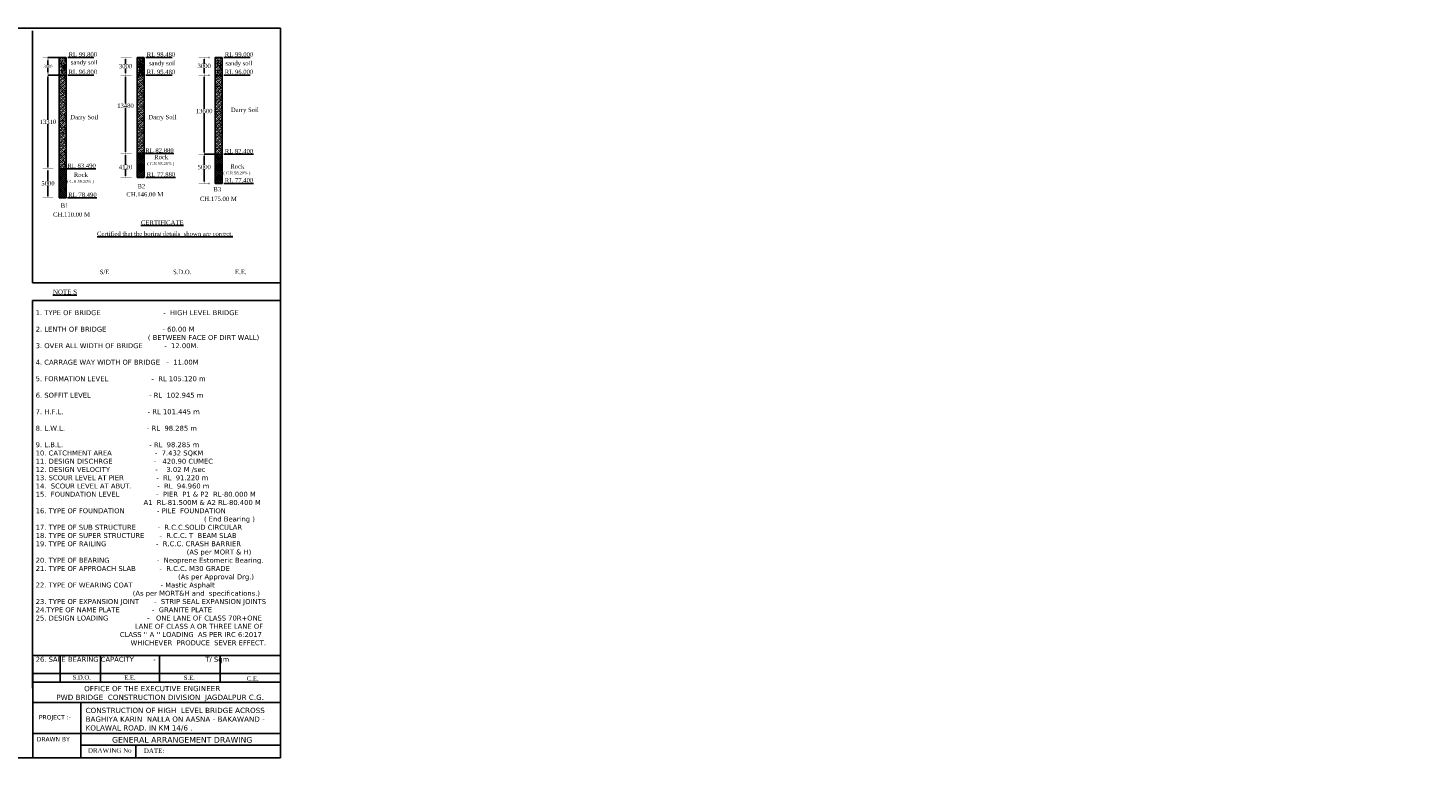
# Model space of a CAD drawing. Header units: millimetres. Extents: x -20950785 to 43207042, y -3207472 to 3168443.
# Tile 20 of 89: x 8095242 to 8335760, y -1181503 to -1056175. Entities that reach past the tile are written whole.
import ezdxf

# ---------------------------------------------------------------- set-up
doc = ezdxf.new("R2010")
doc.units = ezdxf.units.MM
doc.header["$LTSCALE"] = 60
doc.header["$MEASUREMENT"] = 0
doc.linetypes.add('DOT2', pattern=[0.125, 0, -0.125])
doc.styles.add('style1', font='txt.shx', dxfattribs={"height": 1})
doc.dimstyles.get("Standard").update_dxf_attribs({"dimtxt": 400, "dimasz": 215, "dimexe": 0.18, "dimexo": 0.0625, "dimgap": 0.09, "dimtad": 0, "dimtih": 1, "dimtoh": 1, "dimdec": 0, "dimzin": 4, "dimdsep": 46, "dimtxsty": 'Standard', "dimblk": 'OPEN90', "dimcen": 0, "dimadec": 0, "dimazin": 1, "dimtfac": 1, "dimtdec": 0, "dimtix": 1, "dimtofl": 0, "dimtmove": 0, "dimatfit": 3, "dimldrblk": 'OPEN30', "dimfxl": 1, "dimtolj": 1, "dimtzin": 0, "dimarcsym": 0})

# ---------------------------------------------------------------- blocks, each defined once
blk = doc.blocks.new('*D232')
at = {"color": 0, "linetype": 'Continuous', "lineweight": -2, "transparency": 16777216}
for p, q in [((8125506, -1061243), (8125505, -1061243)), ((8125506, -1061543), (8125506, -1062302)), ((8125506, -1063943), (8125506, -1063065)), ((8125506, -1064243), (8125505, -1064243))]:
    blk.add_line(p, q, dxfattribs=at)
for points in [[(8125456, -1061543), (8125556, -1061543), (8125506, -1061243)], [(8125456, -1063943), (8125556, -1063943), (8125506, -1064243)]]:
    blk.add_solid(points, dxfattribs=at)
at = {"layer": 'Defpoints', "color": 0, "linetype": 'Continuous', "lineweight": -2, "transparency": 16777216}
for p in [(8125506, -1061243), (8125506, -1064243), (8125506, -1064243)]:
    blk.add_point(p, dxfattribs=at)
at = {"color": 0, "linetype": 'Continuous', "transparency": 16777216, "insert": (8125506, -1062684), "char_height": 500, "attachment_point": 5}
blk.add_mtext('\\A1;{\\fTimes New Roman|b0|i0|c0|p18;\\H1.5x;3000}', dxfattribs=at)
blk = doc.blocks.new('*D222')
at = {"color": 0, "linetype": 'Continuous', "lineweight": -2, "transparency": 16777216}
for p, q in [((8125506, -1064243), (8125506, -1064243)), ((8125506, -1064543), (8125506, -1070060)), ((8125506, -1077543), (8125506, -1070823)), ((8125506, -1077843), (8125506, -1077843))]:
    blk.add_line(p, q, dxfattribs=at)
for points in [[(8125456, -1064543), (8125556, -1064543), (8125506, -1064243)], [(8125456, -1077543), (8125556, -1077543), (8125506, -1077843)]]:
    blk.add_solid(points, dxfattribs=at)
at = {"layer": 'Defpoints', "color": 0, "linetype": 'Continuous', "lineweight": -2, "transparency": 16777216}
for p in [(8125506, -1064243), (8125506, -1077843), (8125506, -1077843)]:
    blk.add_point(p, dxfattribs=at)
at = {"color": 0, "linetype": 'Continuous', "transparency": 16777216, "insert": (8125506, -1070442), "char_height": 500, "attachment_point": 5}
blk.add_mtext('\\A1;{\\fTimes New Roman|b0|i0|c0|p18;\\H1.5x;13600}', dxfattribs=at)
blk = doc.blocks.new('*D233')
at = {"color": 0, "linetype": 'Continuous', "lineweight": -2, "transparency": 16777216}
for p, q in [((8127421, -1077843), (8125506, -1077843)), ((8125506, -1078143), (8125506, -1079664)), ((8125506, -1082543), (8125506, -1080427)), ((8125506, -1082843), (8125506, -1082843))]:
    blk.add_line(p, q, dxfattribs=at)
for points in [[(8125456, -1078143), (8125556, -1078143), (8125506, -1077843)], [(8125456, -1082543), (8125556, -1082543), (8125506, -1082843)]]:
    blk.add_solid(points, dxfattribs=at)
at = {"layer": 'Defpoints', "color": 0, "linetype": 'Continuous', "lineweight": -2, "transparency": 16777216}
for p in [(8125506, -1077843), (8127421, -1077843), (8125506, -1082843)]:
    blk.add_point(p, dxfattribs=at)
at = {"color": 0, "linetype": 'Continuous', "transparency": 16777216, "insert": (8125506, -1080046), "char_height": 500, "attachment_point": 5}
blk.add_mtext('\\A1;{\\fTimes New Roman|b0|i0|c0|p18;\\H1.5x;5000}', dxfattribs=at)
blk = doc.blocks.new('*D234')
at = {"color": 0, "linetype": 'Continuous', "lineweight": -2, "transparency": 16777216}
for p, q in [((8112002, -1061243), (8112002, -1061243)), ((8112002, -1061543), (8112002, -1062355)), ((8111986, -1064243), (8112002, -1064243)), ((8112002, -1063943), (8112002, -1063118))]:
    blk.add_line(p, q, dxfattribs=at)
for points in [[(8111952, -1061543), (8112052, -1061543), (8112002, -1061243)], [(8111952, -1063943), (8112052, -1063943), (8112002, -1064243)]]:
    blk.add_solid(points, dxfattribs=at)
at = {"layer": 'Defpoints', "color": 0, "linetype": 'Continuous', "lineweight": -2, "transparency": 16777216}
for p in [(8112002, -1061243), (8111986, -1064243), (8112002, -1064243)]:
    blk.add_point(p, dxfattribs=at)
at = {"color": 0, "linetype": 'Continuous', "transparency": 16777216, "insert": (8112002, -1062736), "char_height": 500, "attachment_point": 5}
blk.add_mtext('\\A1;{\\fTimes New Roman|b0|i0|c0|p18;\\H1.5x;3000}', dxfattribs=at)
blk = doc.blocks.new('*D223')
at = {"color": 0, "linetype": 'Continuous', "lineweight": -2, "transparency": 16777216}
for p, q in [((8111986, -1064243), (8111986, -1064243)), ((8111986, -1064543), (8111986, -1069131)), ((8111986, -1077423), (8111986, -1069894)), ((8111986, -1077723), (8111986, -1077723))]:
    blk.add_line(p, q, dxfattribs=at)
for points in [[(8111936, -1064543), (8112036, -1064543), (8111986, -1064243)], [(8111936, -1077423), (8112036, -1077423), (8111986, -1077723)]]:
    blk.add_solid(points, dxfattribs=at)
at = {"layer": 'Defpoints', "color": 0, "linetype": 'Continuous', "lineweight": -2, "transparency": 16777216}
for p in [(8111986, -1064243), (8111986, -1077723), (8111986, -1077723)]:
    blk.add_point(p, dxfattribs=at)
at = {"color": 0, "linetype": 'Continuous', "transparency": 16777216, "insert": (8111986, -1069513), "char_height": 500, "attachment_point": 5}
blk.add_mtext('\\A1;{\\fTimes New Roman|b0|i0|c0|p18;\\H1.5x;13480}', dxfattribs=at)
blk = doc.blocks.new('*D235')
at = {"color": 0, "linetype": 'Continuous', "lineweight": -2, "transparency": 16777216}
for p, q in [((8111986, -1077723), (8111986, -1077723)), ((8111986, -1078023), (8111986, -1079664)), ((8111986, -1081543), (8111986, -1080427)), ((8111986, -1081843), (8111986, -1081843))]:
    blk.add_line(p, q, dxfattribs=at)
for points in [[(8111936, -1078023), (8112036, -1078023), (8111986, -1077723)], [(8111936, -1081543), (8112036, -1081543), (8111986, -1081843)]]:
    blk.add_solid(points, dxfattribs=at)
at = {"layer": 'Defpoints', "color": 0, "linetype": 'Continuous', "lineweight": -2, "transparency": 16777216}
for p in [(8111986, -1077723), (8111986, -1077723), (8111986, -1081843)]:
    blk.add_point(p, dxfattribs=at)
at = {"color": 0, "linetype": 'Continuous', "transparency": 16777216, "insert": (8111986, -1080046), "char_height": 500, "attachment_point": 5}
blk.add_mtext('\\A1;{\\fTimes New Roman|b0|i0|c0|p18;\\H1.5x;4120}', dxfattribs=at)
blk = doc.blocks.new('*D230')
at = {"color": 0, "linetype": 'Continuous', "lineweight": -2, "transparency": 16777216}
for p, q in [((8098676, -1064243), (8098676, -1064243)), ((8098676, -1064543), (8098676, -1071911)), ((8098676, -1080043), (8098676, -1072674)), ((8098676, -1080343), (8098676, -1080343))]:
    blk.add_line(p, q, dxfattribs=at)
for points in [[(8098626, -1064543), (8098726, -1064543), (8098676, -1064243)], [(8098626, -1080043), (8098726, -1080043), (8098676, -1080343)]]:
    blk.add_solid(points, dxfattribs=at)
at = {"layer": 'Defpoints', "color": 0, "linetype": 'Continuous', "lineweight": -2, "transparency": 16777216}
for p in [(8098676, -1064243), (8098676, -1064243), (8098676, -1080343)]:
    blk.add_point(p, dxfattribs=at)
at = {"color": 0, "linetype": 'Continuous', "transparency": 16777216, "insert": (8098676, -1072293), "char_height": 500, "attachment_point": 5}
blk.add_mtext('\\A1;{\\fTimes New Roman|b0|i0|c0|p18;\\H1.5x;13310}', dxfattribs=at)
blk = doc.blocks.new('*D236')
at = {"color": 0, "linetype": 'Continuous', "lineweight": -2, "transparency": 16777216}
for p, q in [((8098676, -1080343), (8098676, -1080343)), ((8098676, -1080643), (8098676, -1082461)), ((8098676, -1085043), (8098676, -1083224)), ((8098676, -1085343), (8098676, -1085343))]:
    blk.add_line(p, q, dxfattribs=at)
for points in [[(8098626, -1080643), (8098726, -1080643), (8098676, -1080343)], [(8098626, -1085043), (8098726, -1085043), (8098676, -1085343)]]:
    blk.add_solid(points, dxfattribs=at)
at = {"layer": 'Defpoints', "color": 0, "linetype": 'Continuous', "lineweight": -2, "transparency": 16777216}
for p in [(8098676, -1080343), (8098676, -1085343), (8098676, -1085343)]:
    blk.add_point(p, dxfattribs=at)
at = {"color": 0, "linetype": 'Continuous', "transparency": 16777216, "insert": (8098676, -1082843), "char_height": 500, "attachment_point": 5}
blk.add_mtext('\\A1;{\\fTimes New Roman|b0|i0|c0|p18;\\H1.5x;5000}', dxfattribs=at)
blk = doc.blocks.new('*D279')
at = {"color": 0, "linetype": 'Continuous', "lineweight": -2, "ltscale": 2, "transparency": 16777216}
for p, q in [((8100590, -1061243), (8098676, -1061243)), ((8098676, -1061743), (8098676, -1062488)), ((8098676, -1063743), (8098676, -1062997)), ((8100590, -1064243), (8098676, -1064243))]:
    blk.add_line(p, q, dxfattribs=at)
for points in [[(8098592, -1061743), (8098759, -1061743), (8098676, -1061243)], [(8098592, -1063743), (8098759, -1063743), (8098676, -1064243)]]:
    blk.add_solid(points, dxfattribs=at)
at = {"layer": 'Defpoints', "color": 0, "linetype": 'Continuous', "lineweight": -2, "ltscale": 2, "transparency": 16777216}
for p in [(8100590, -1061243), (8098676, -1064243), (8100590, -1064243)]:
    blk.add_point(p, dxfattribs=at)
at = {"color": 0, "linetype": 'Continuous', "lineweight": -2, "ltscale": 2, "transparency": 16777216, "insert": (8098676, -1062743), "char_height": 500, "attachment_point": 5}
blk.add_mtext('\\A1;{\\fTimes New Roman|b0|i0|c0|p18;3000}', dxfattribs=at)

msp = doc.modelspace()

# ---------------------------------------------------------------- hatches: boundary and pattern name
at = {"linetype": 'Continuous'}
h = msp.add_hatch(dxfattribs=at)
h.set_pattern_fill('AR-CONC', color=256, scale=80)
h.set_pattern_definition([(50, (588239.54, -831370.35), (573.808146, -50.201708), [60, -660]), (355, (588239.54, -831370.35), (-111.001067, 601.753707), [48, -528]), (100.4514445, (588287.36, -831374.54), (462.807077, 551.551993), [50.992154, -560.91369]), (46.1842, (588239.54, -831210.35), (853.793065, -132.415425), [90, -990]), (96.635635, (588310.7, -831221.4), (747.72956, 779.29488), [76.48827, -841.37101]), (351.184164, (588239.5, -831210.35), (747.72956, 779.29488), [72, -792]), (21, (588319.54, -831250.35), (477.525642, -322.095113), [60, -660]), (326, (588319.54, -831250.35), (194.652266, 580.120036), [48, -528]), (71.451445, (588359.34, -831277.2), (672.1779, 258.024922), [50.99215, -560.91369]), (37.5, (588239.54, -831370.35), (9.727884, 266.315083), [0, -521.6, 0, -536, 0, -530]), (7.5, (588239.54, -831370.35), (210.45563, 315.52937), [0, -305.6, 0, -509.6, 0, -202]), (327.5, (588061.14, -831370.35), (427.057949, -18.0438974), [0, -200, 0, -624, 0, -828]), (317.5, (587981.14, -831370.35), (466.548935, 80.083986), [0, -260, 0, -414.4, 0, -588])])
h.paths.add_polyline_path([(8101790.5, -1061242.6), (8100590.5, -1061242.6), (8100590.5, -1064242.6), (8101790.5, -1064242.6)])
h = msp.add_hatch(dxfattribs=at)
h.set_pattern_fill('AR-CONC', color=256, scale=80)
h.set_pattern_definition([(50, (601665.03, -831370.35), (573.808146, -50.201708), [60, -660]), (355, (601665, -831370.35), (-111.001067, 601.753707), [48, -528]), (100.4514445, (601712.84, -831374.54), (462.807077, 551.551993), [50.992154, -560.91369]), (46.1842, (601665, -831210.35), (853.793065, -132.415425), [90, -990]), (96.635635, (601736.2, -831221.4), (747.72956, 779.29488), [76.48827, -841.37101]), (351.184164, (601665, -831210.35), (747.72956, 779.29488), [72, -792]), (21, (601745.03, -831250.35), (477.525642, -322.095113), [60, -660]), (326, (601745, -831250.35), (194.652266, 580.120036), [48, -528]), (71.451445, (601784.8, -831277.2), (672.1779, 258.024922), [50.99215, -560.91369]), (37.5, (601665.03, -831370.35), (9.727884, 266.315083), [0, -521.6, 0, -536, 0, -530]), (7.5, (601665.03, -831370.35), (210.45563, 315.52937), [0, -305.6, 0, -509.6, 0, -202]), (327.5, (601486.63, -831370.35), (427.057949, -18.0438974), [0, -200, 0, -624, 0, -828]), (317.5, (601406.63, -831370.35), (466.548935, 80.083986), [0, -260, 0, -414.4, 0, -588])])
h.paths.add_polyline_path([(8115215.9, -1061242.6), (8114015.9, -1061242.6), (8114015.9, -1064242.6), (8115215.9, -1064242.6)])
h = msp.add_hatch(dxfattribs=at)
h.set_pattern_fill('AR-CONC', color=256, scale=80)
h.set_pattern_definition([(50, (615069.67, -831370.35), (573.808146, -50.201708), [60, -660]), (355, (615069.67, -831370.35), (-111.001067, 601.753707), [48, -528]), (100.4514445, (615117.5, -831374.54), (462.807077, 551.551993), [50.992154, -560.91369]), (46.1842, (615069.7, -831210.35), (853.793065, -132.415425), [90, -990]), (96.635635, (615140.8, -831221.4), (747.72956, 779.29488), [76.48827, -841.37101]), (351.184164, (615069.7, -831210.35), (747.72956, 779.29488), [72, -792]), (21, (615149.67, -831250.35), (477.525642, -322.095113), [60, -660]), (326, (615149.67, -831250.35), (194.652266, 580.120036), [48, -528]), (71.451445, (615189.46, -831277.2), (672.1779, 258.024922), [50.99215, -560.91369]), (37.5, (615069.67, -831370.35), (9.727884, 266.315083), [0, -521.6, 0, -536, 0, -530]), (7.5, (615069.67, -831370.35), (210.45563, 315.52937), [0, -305.6, 0, -509.6, 0, -202]), (327.5, (614891.27, -831370.35), (427.057949, -18.0438974), [0, -200, 0, -624, 0, -828]), (317.5, (614811.27, -831370.35), (466.548935, 80.083986), [0, -260, 0, -414.4, 0, -588])])
h.paths.add_polyline_path([(8128620.6, -1061242.6), (8127420.6, -1061242.6), (8127420.6, -1064242.6), (8128620.6, -1064242.6)])
h = msp.add_hatch(dxfattribs=at)
h.set_pattern_fill('ANSI33', color=256, scale=2000)
h.set_pattern_definition([(45, (588239.54, -831370.35), (-353.55339, 353.55339), []), (45, (588593.1, -831370.35), (-353.55339, 353.55339), [250, -125])])
h.paths.add_polyline_path([(8101790.5, -1064242.6), (8100590.5, -1064242.6), (8100590.5, -1080342.6), (8101790.5, -1080342.6)])
h = msp.add_hatch(dxfattribs=at)
h.set_pattern_fill('ANSI33', color=256, scale=2000)
h.set_pattern_definition([(45, (601665.03, -831370.35), (-353.55339, 353.55339), []), (45, (602018.6, -831370.35), (-353.55339, 353.55339), [250, -125])])
h.paths.add_polyline_path([(8115215.9, -1064242.6), (8114015.9, -1064242.6), (8114015.9, -1077842.6), (8115215.9, -1077842.6)])
h = msp.add_hatch(dxfattribs=at)
h.set_pattern_fill('ANSI33', color=256, scale=2000)
h.set_pattern_definition([(45, (615069.67, -831370.35), (-353.55339, 353.55339), []), (45, (615423.2, -831370.35), (-353.55339, 353.55339), [250, -125])])
h.paths.add_polyline_path([(8128620.6, -1064242.6), (8127420.6, -1064242.6), (8127420.6, -1077842.6), (8128620.6, -1077842.6)])
h = msp.add_hatch(dxfattribs=at)
h.set_pattern_fill('ANSI37', color=256, scale=2000)
h.set_pattern_definition([(45, (601665.03, -831370.35), (-176.776695, 176.776695), []), (135, (601665.03, -831370.35), (-176.776695, -176.776695), [])])
h.paths.add_polyline_path([(8114015.9, -1081842.6), (8115215.9, -1081842.6), (8115215.9, -1077722.6), (8114015.9, -1077722.6)])
h = msp.add_hatch(dxfattribs=at)
h.set_pattern_fill('ANSI37', color=256, scale=2000)
h.set_pattern_definition([(45, (615069.67, -831370.35), (-176.776695, 176.776695), []), (135, (615069.67, -831370.35), (-176.776695, -176.776695), [])])
h.paths.add_polyline_path([(8128620.6, -1077842.6), (8127420.6, -1077842.6), (8127420.6, -1082842.6), (8128620.6, -1082842.6)])
h = msp.add_hatch(dxfattribs=at)
h.set_pattern_fill('ANSI37', color=256, scale=2000)
h.set_pattern_definition([(45, (638120.47, -834318.43), (-176.776695, 176.776695), []), (135, (638120.47, -834318.43), (-176.776695, -176.776695), [])])
h.paths.add_polyline_path([(8101790.5, -1080342.6), (8100590.5, -1080342.6), (8100590.5, -1085342.6), (8101790.5, -1085342.6)])

# ---------------------------------------------------------------- linework, layer by layer
for p, q in [((7967120, -1056175.2), (8138623.7, -1056175.2)), ((8096032.9, -1099933.9), (8096032.9, -1056632.6)), ((8138623.7, -1056175.2), (8138623.7, -1181503.4)), ((8100590.5, -1061242.6), (8101790.5, -1061242.6)), ((8100590.5, -1085342.6), (8100590.5, -1061242.6)), ((8101790.5, -1061242.6), (8101790.5, -1085342.6)), ((8102076, -1061242.6), (8106571.6, -1061242.6)), ((8114015.9, -1061242.6), (8115215.9, -1061242.6)), ((8114015.9, -1081842.6), (8114015.9, -1061242.6)), ((8115215.9, -1061242.6), (8115215.9, -1081842.6)), ((8115501.5, -1061242.6), (8119997.1, -1061242.6)), ((8127420.6, -1061242.6), (8128620.6, -1061242.6)), ((8127420.6, -1082842.6), (8127420.6, -1061242.6)), ((8128620.6, -1061242.6), (8128620.6, -1082842.6)), ((8128906.2, -1061242.6), (8133401.7, -1061242.6)), ((8100590.5, -1064242.6), (8101790.5, -1064242.6)), ((8102076, -1064242.6), (8106571.6, -1064242.6)), ((8114015.9, -1064242.6), (8115215.9, -1064242.6)), ((8115501.5, -1064242.6), (8119997.1, -1064242.6)), ((8127420.6, -1064242.6), (8128620.6, -1064242.6)), ((8128906.2, -1064242.6), (8133401.7, -1064242.6)), ((8114015.9, -1077722.6), (8115215.9, -1077722.6)), ((8115233.7, -1077723.6), (8120288.3, -1077721.7)), ((8127420.6, -1077842.6), (8128620.6, -1077842.6)), ((8128906.2, -1077842.6), (8133960.7, -1077842.6)), ((8100590.5, -1080342.6), (8101790.5, -1080342.6)), ((8101860, -1080342.6), (8106914.6, -1080342.6)), ((8114015.9, -1081842.6), (8115215.9, -1081842.6)), ((8115215.9, -1081842.6), (8114015.9, -1081842.6)), ((8115501.5, -1081842.6), (8120556.1, -1081842.6)), ((8128620.6, -1082842.6), (8127420.6, -1082842.6)), ((8128906.2, -1082842.6), (8133960.7, -1082842.6)), ((8100590.5, -1085342.6), (8101790.5, -1085342.6)), ((8102008.9, -1085339.3), (8107063.4, -1085339.3)), ((8138623.7, -1099933.9), (8096032.9, -1099933.9)), ((8096039.5, -1102972.3, -6141.1), (8096039.5, -1169539.9, -6141.1)), ((8096039.5, -1102972.3, -6141.1), (8138623.7, -1102972.3, -6141.1)), ((8096039.5, -1163934.4, -6141.1), (8138623.7, -1163934.4, -6141.1)), ((8100749.2, -1163934.4, -6141.1), (8100749.2, -1168471, -6141.1)), ((8107696, -1167150, -6141.1), (8107696, -1163934.4, -6141.1)), ((8107696, -1163934.4, -6141.1), (8107696, -1168471, -6141.1)), ((8117821, -1167150, -6141.1), (8117821, -1163934.4, -6141.1)), ((8117821, -1163934.4, -6141.1), (8117821, -1168471, -6141.1)), ((8128282.7, -1163934.4, -6141.1), (8128282.7, -1168471, -6141.1)), ((8096048.3, -1164243.6, -6141.1), (8096048.3, -1181503.4, -6141.1)), ((8096039.5, -1166985.6, -6141.1), (8138623.7, -1166985.6, -6141.1)), ((8096039.5, -1168471, -6141.1), (8138623.7, -1168471, -6141.1)), ((8096048.3, -1171983, -6141.1), (8138623.7, -1171983, -6141.1)), ((8104292.7, -1171983), (8104292.7, -1181503.4)), ((8096048.3, -1177280, -3244), (8099251, -1177280, -2060.9)), ((8099251, -1177280), (8138623.7, -1177280, 14543.9)), ((8104292.7, -1179305, -19366), (8138623.7, -1179305, -461.4)), ((8113780.1, -1179305, -6141.1), (8113780.1, -1181503.4, -6141.1)), ((7967120, -1181503.4), (8138623.7, -1181503.4))]:
    msp.add_line(p, q, dxfattribs=at)
at = {"linetype": 'DOT2', "lineweight": -2, "ltscale": 2}
for p, q in [((8099583.3, -1061242.6), (8097768.1, -1061242.6)), ((8113008.8, -1061242.6), (8111193.6, -1061242.6)), ((8126413.4, -1061242.6), (8124598.3, -1061242.6)), ((8113008.8, -1064242.6), (8111193.6, -1064242.6)), ((8126413.4, -1064242.6), (8124598.3, -1064242.6)), ((8113008.8, -1077722.6), (8111193.6, -1077722.6)), ((8126413.4, -1077842.6), (8124598.3, -1077842.6)), ((8099583.3, -1080342.6), (8097768.1, -1080342.6)), ((8113008.8, -1081842.6), (8111193.6, -1081842.6)), ((8126413.4, -1082842.6), (8124598.3, -1082842.6)), ((8099583.3, -1085342.6), (8097768.1, -1085342.6))]:
    msp.add_line(p, q, dxfattribs=at)

# ---------------------------------------------------------------- texts
at = {"linetype": 'Continuous', "char_height": 750, "attachment_point": 1}
for s, insert in [('{\\fTimes New Roman|b0|i0|c0|p18; RL 99.800}', (8101927, -1060341.8)), ('{\\fTimes New Roman|b0|i0|c0|p18; RL 98.480}', (8115352.5, -1060341.8)), ('{\\fTimes New Roman|b0|i0|c0|p18; RL 99.000}', (8128757.1, -1060341.8)), ('{\\fTimes New Roman|b0|i0|c0|p18;sandy soil}', (8102591.1, -1061685.8)), ('{\\fTimes New Roman|b0|i0|c0|p18;sandy soil}', (8116016.6, -1061844.2)), ('{\\fTimes New Roman|b0|i0|c0|p18;sandy soil}', (8129160.9, -1061844.2)), ('{\\fTimes New Roman|b0|i0|c0|p18; RL 96.800}', (8101927, -1063341.8)), ('{\\fTimes New Roman|b0|i0|c0|p18; RL 95.480}', (8115352.5, -1063341.8)), ('{\\fTimes New Roman|b0|i0|c0|p18; RL 96.000}', (8128757.1, -1063341.8)), ('{\\fTimes New Roman|b0|i0|c0|p18; RL 82.880}', (8115084.7, -1076820.9)), ('{\\fTimes New Roman|b0|i0|c0|p18; RL 82.400}', (8128757.1, -1076941.8)), ('{\\fTimes New Roman|b0|i0|c0|p18; RL 83.490}', (8101710.9, -1079441.8)), ('{\\fTimes New Roman|b0|i0|c0|p18; RL 77.880}', (8115352.5, -1080941.8)), ('{\\fTimes New Roman|b0|i0|c0|p18; RL 77.400}', (8128757.1, -1081941.8)), ('{\\fTimes New Roman|b0|i0|c0|p18; RL 78.490}', (8101859.8, -1084438.5)), ('{\\fTimes New Roman|b0|i0|c0|p18;CH.146.00 M}', (8112150.5, -1084351.4)), ('{\\fTimes New Roman|b0|i0|c0|p18;B2}', (8114041.1, -1082962.2)), ('{\\fTimes New Roman|b0|i0|c0|p18;B3}', (8127090.1, -1083483.8)), ('{\\fTimes New Roman|b0|i0|c0|p18;B1}', (8100854.6, -1086286.1)), ('{\\fTimes New Roman|b0|i0|c0|p18;CH.175.00 M}', (8124775.4, -1085129.4)), ('{\\fTimes New Roman|b0|i0|c0|p18;CH.110.00 M}', (8099554.5, -1087806.5)), ('{\\fTimes New Roman|b0|i0|c0|p18;\\LCERTIFICATE}', (8114645.5, -1089197.9))]:
    msp.add_mtext(s, dxfattribs=dict(at, insert=insert))
for s, insert, width in [('\\pi703.0416;{\\fTimes New Roman|b0|i0|c0|p18;Darry Soil       }', (8129390.2, -1069851.3), 6008.823), ('\\pi703.0416;{\\fTimes New Roman|b0|i0|c0|p18;Darry Soil       }', (8101790.5, -1071088.7), 6008.823), ('\\pi703.0416;{\\fTimes New Roman|b0|i0|c0|p18;Darry Soil       }', (8115215.9, -1071088.7), 6008.823), ('\\pi3810.83777;{\\fTimes New Roman|b0|i0|c0|p18; Rock\\P\\pi2906.08624;\\H0.66667x;( C.R.58.20% )\\H1.5x; \\P\\pi0;      }', (8112822.4, -1077953.8), 10242.62), ('\\pi3810.83777;{\\fTimes New Roman|b0|i0|c0|p18; Rock\\P\\pi2906.08624;\\H0.66667x;( C.R.58.20% )\\H1.5x; \\P\\pi0;      }', (8125895.6, -1079557.7), 10242.62), ('\\pi3810.83777;{\\fTimes New Roman|b0|i0|c0|p18; Rock\\P\\pi2906.08624;\\H0.66667x;( C.R.58.20% )\\H1.5x; \\P\\pi0;      }', (8099017.9, -1080999.6), 10242.62), ('\\pi2917.05681;{\\fTimes New Roman|b0|i0|c0|p18;\\LCertified that the boring details  shown are correct.}', (8104183.5, -1091128.9), 28256.248)]:
    msp.add_mtext(s, dxfattribs=dict(at, insert=insert, width=width))
at = {"linetype": 'Continuous', "attachment_point": 1, "style": 'style1'}
for s, insert, char_height in [('{\\fTimes New Roman|b0|i0|c0|p18;\\H0.90422x;S/E \\H1.10592x;                      }', (8107560.8, -1097683.7), 829.44), ('{\\fTimes New Roman|b0|i0|c0|p18;\\H0.90422x;S.D.O. \\H1.10592x;                        }', (8120162.9, -1097683.7), 829.44), ('{\\fTimes New Roman|b0|i0|c0|p18;\\H0.90422x;E.E.  \\H1.10592x;                      }', (8130814.8, -1097683.7), 829.44), ('{\\fTimes New Roman|b0|i0|c0|p18;\\LNOTE S}', (8099536.7, -1101094.5, -6141.1), 777.6), ('{\\fTimes New Roman|b0|i0|c0|p18;\\H0.96451x;S.D.O.     \\H1.0368x;                    }', (8102906.3, -1167289.2, 10733.9), 777.6), ('{\\fTimes New Roman|b0|i0|c0|p18;\\H0.96451x;E.E.  \\H1.0368x;                       }', (8111762.4, -1167323.5, -6141.1), 777.6), ('{\\fTimes New Roman|b0|i0|c0|p18;\\H0.96451x;S.E. \\H1.0368x;                        }', (8122015.7, -1167362.8, -6141.1), 777.6), ('{\\fTimes New Roman|b0|i0|c0|p18;\\H0.96451x;C.E.\\H1.0368x;                         }', (8132829.8, -1167481.7, -6141.1), 777.6), ('{\\fTimes New Roman|b0|i0|c0|p18;                        \\fVerdana|b0|i0|c0|p34;\\H1.15741x;OFFICE OF THE EXECUTIVE ENGINEER \\P      PWD BRIDGE  CONSTRUCTION DIVISION  JAGDALPUR C.G.   }', (8097755.2, -1169131.4, -19641.1), 777.6), ('{\\fVerdana|b0|i0|c0|p34;\\H0.96451x;PROJECT :-    \\fTimes New Roman|b0|i0|c0|p18;\\H1.0368x;                   }', (8097116.7, -1174142.2, -23016.1), 777.6), ('{\\fVerdana|b0|i0|c0|p34;\\H0.96451x;DRAWN BY  \\fTimes New Roman|b0|i0|c0|p18; \\H1.0368x;                     }', (8096749, -1177895.5, 10733.9), 777.6), ('{\\fVerdana|b0|i0|c0|p34;GENERAL ARRANGEMENT DRAWING       \\fTimes New Roman|b0|i0|c0|p18;                }', (8109675.3, -1177900.3, -6141.1), 972), ('{\\fTimes New Roman|b0|i0|c0|p18;DRAWING No                      }', (8105543.4, -1179825.4, -6141.1), 777.6), ('{\\fTimes New Roman|b0|i0|c0|p18;DATE:                       }', (8115152.5, -1179871.3, 10733.9), 777.6)]:
    msp.add_mtext(s, dxfattribs=dict(at, insert=insert, char_height=char_height))
for s, insert, char_height, width in [("{\\fVerdana|b0|i0|c0|p34;\\H1.45748x;1. TYPE OF BRIDGE                             -  HIGH LEVEL BRIDGE\\P \\P2. LENTH OF BRIDGE                          - 60.00 M \\P                                                    ( BETWEEN FACE OF DIRT WALL)  \\P3. OVER ALL WIDTH OF BRIDGE          -  12.00M.\\P\\P4. CARRAGE WAY WIDTH OF BRIDGE   -  11.00M             \\P\\P5. FORMATION LEVEL                    -  RL 105.120 m\\P\\P6. SOFFIT LEVEL                           - RL  102.945 m\\P\\P7. H.F.L.                                       - RL 101.445 m\\P\\P8. L.W.L.                                      - RL  98.285 m\\P\\P9. L.B.L.                                        - RL  98.285 m\\P10. CATCHMENT AREA                    -  7.432 SQKM\\P11. DESIGN DISCHRGE                   -   420.90 CUMEC\\P12. DESIGN VELOCITY                     -    3.02 M /sec\\P13. SCOUR LEVEL AT PIER               -  RL  91.220 m \\P14.  SCOUR LEVEL AT ABUT.            -  RL  94.960 m\\P15.  FOUNDATION LEVEL                 -  PIER  P1 & P2  RL-80.000 M\\P                                                  A1  RL-81.500M & A2 RL-80.400 M\\P16. TYPE OF FOUNDATION               - PILE  FOUNDATION \\P                                                                              ( End Bearing ) \\P17. TYPE OF SUB STRUCTURE          -  R.C.C.SOLID CIRCULAR             \\P18. TYPE OF SUPER STRUCTURE       -  R.C.C. T  BEAM SLAB \\P19. TYPE OF RAILING                       -  R.C.C. CRASH BARRIER \\P                                                                      (AS per MORT & H)\\P20. TYPE OF BEARING                      -  Neoprene Estomeric Bearing.\\P21. TYPE OF APPROACH SLAB           -  R.C.C. M30 GRADE \\P                                                                  (As per Approval Drg.)\\P22. TYPE OF WEARING COAT             - Mastic Asphalt \\P                                             (As per MORT&H and  specifications.)\\P23. TYPE OF EXPANSION JOINT       -  STRIP SEAL EXPANSION JOINTS  \\P24.TYPE OF NAME PLATE               -  GRANITE PLATE \\P25. DESIGN LOADING                  -   ONE LANE OF CLASS 70R+ONE                                                                                                                     \\P                                              LANE OF CLASS A OR THREE LANE OF\\P                                       CLASS '' A '' LOADING  AS PER IRC 6:2017\\P                                            WHICHEVER  PRODUCE  SEVER EFFECT.\\P \\P26. SAFE BEARING CAPACITY         -                       T/ Sqm\\H0.68611x;\\P }     ", (8096558.8, -1104623.5, 17483.9), 583.2, 41649.727), ('\\pi6024.46095;{\\fTimes New Roman|b0|i0|c0|p18;\\LELEVATION OF PIER \\P\\pi3569.25186;ALONG CURRENT DIRECTION  }', (8030285.9, -1147123.6), 750, 22678.698), ('{\\fVerdana|b0|i0|c0|p34;\\H1.15741x;CONSTRUCTION OF HIGH  LEVEL BRIDGE ACROSS \\PBAGHIYA KARIN  NALLA ON AASNA - BAKAWAND -                      KOLAWAL ROAD. IN KM 14/6 . \\fTimes New Roman|b0|i0|c0|p18;         \\H0.864x; }', (8105137.4, -1172885.4, -23016.1), 777.6, 39588.77)]:
    msp.add_mtext(s, dxfattribs=dict(at, insert=insert, char_height=char_height, width=width))

# ---------------------------------------------------------------- dimensions: what is measured, and where the dimension line sits
at = {"linetype": 'Continuous', "lineweight": -2, "ltscale": 2}
dim = msp.add_linear_dim(base=(8098675.7, -1064242.6), p1=(8100590.5, -1061242.6), p2=(8100590.5, -1064242.6), angle=90, text='{\\fTimes New Roman|b0|i0|c0|p18;<>}', dimstyle='Standard', override={"dimtxt": 500, "dimasz": 500, "dimfxl": 300}, dxfattribs=at)
dim.commit()
dim.dimension.update_dxf_attribs({"geometry": '*D279', "text_midpoint": (8098675.7, -1062742.6)})
at = {"linetype": 'Continuous'}
for base, p1, p2, picture, middle in [((8112001.9, -1064242.6), (8112001.9, -1061242.6), (8111986.3, -1064242.6), '*D234', (8112001.9, -1062736.4)), ((8125505.7, -1064242.6), (8125505.7, -1061242.6), (8125505.7, -1064242.6), '*D232', (8125505.7, -1062683.9)), ((8111986.3, -1077722.6), (8111986.3, -1064242.6), (8111986.3, -1077722.6), '*D223', (8111986.3, -1069512.6)), ((8125505.8, -1077842.6), (8125505.8, -1064242.6), (8125505.8, -1077842.6), '*D222', (8125505.8, -1070441.9)), ((8111986.3, -1077722.6), (8111986.3, -1081842.6), (8111986.3, -1077722.6), '*D235', (8111986.3, -1080045.6)), ((8125505.8, -1077842.6), (8125505.8, -1082842.6), (8127420.6, -1077842.6), '*D233', (8125505.8, -1080045.6))]:
    dim = msp.add_linear_dim(base=base, p1=p1, p2=p2, angle=90, text='{\\fTimes New Roman|b0|i0|c0|p18;\\H1.5x;<>}', dimstyle='Standard', override={"dimtxt": 500, "dimasz": 300, "dimfxl": 300}, dxfattribs=at)
    dim.commit()
    dim.dimension.update_dxf_attribs({"geometry": picture, "text_midpoint": middle, "dimtype": 160})
for base, p2, text, picture, middle in [((8098675.7, -1064242.6), (8098675.7, -1064242.6), '{\\fTimes New Roman|b0|i0|c0|p18;\\H1.5x;13310}', '*D230', (8098675.7, -1072292.6)), ((8098675.7, -1085342.6), (8098675.7, -1085342.6), '{\\fTimes New Roman|b0|i0|c0|p18;\\H1.5x;<>}', '*D236', (8098675.7, -1082842.6))]:
    dim = msp.add_linear_dim(base=base, p1=(8098675.7, -1080342.6), p2=p2, angle=90, text=text, dimstyle='Standard', override={"dimtxt": 500, "dimasz": 300, "dimfxl": 300}, dxfattribs=at)
    dim.commit()
    dim.dimension.update_dxf_attribs({"geometry": picture, "text_midpoint": middle})

doc.saveas('drawing.dxf')
